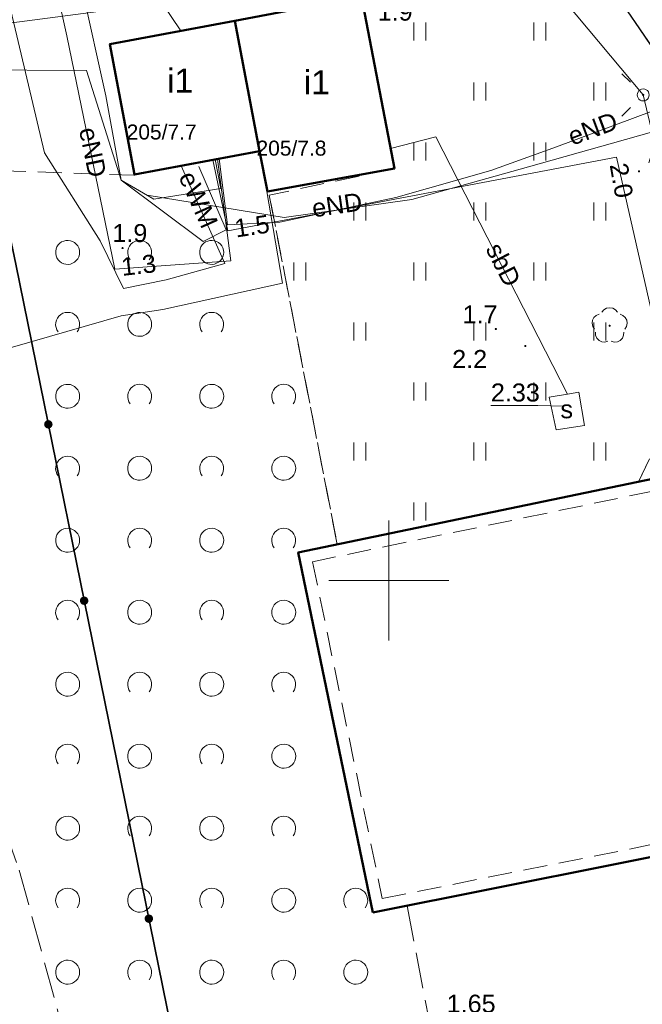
# Model space of a CAD drawing. Extents: x 5479252 to 5479673, y 5984576 to 5984875.
# Tile 17 of 36: x 5479435 to 5479461, y 5984682 to 5984723. Entities that reach past the tile are written whole.
import ezdxf
from ezdxf.enums import TextEntityAlignment as Align

# ---------------------------------------------------------------- set-up
doc = ezdxf.new("R2010")
doc.units = 0
doc.linetypes.add('PRZER2-1', pattern=[1.5, 1, -0.5])
doc.linetypes.add('PRZER3-1', pattern=[2, 1.5, -0.5])
doc.layers.get('0').update_dxf_attribs({"linetype": 'CONTINUOUS'})
for name, color, linetype, lineweight in [('GESBZO', 7, 'CONTINUOUS', 50), ('GESBZO_O', 7, 'CONTINUOUS', 50), ('GSLKOG', 7, 'CONTINUOUS', 35), ('GSLKRW', 7, 'CONTINUOUS', 25), ('GSPWPN', 7, 'CONTINUOUS', 13), ('GSPWPN_O', 7, 'CONTINUOUS', 13), ('GSPWPS_O', 7, 'CONTINUOUS', 13), ('GSSBUD', 7, 'CONTINUOUS', 50), ('GSSKOA', 7, 'CONTINUOUS', 18), ('GSSOTW', 7, 'CONTINUOUS', 18), ('GSSUTR', 7, 'CONTINUOUS', 18), ('GSSZAD', 7, 'CONTINUOUS', 18), ('GULSPR', 7, 'CONTINUOUS', 18), ('GULSPR_O', 7, 'CONTINUOUS', 18), ('GUPELA', 7, 'CONTINUOUS', 18), ('GUPPRZ_O', 7, 'CONTINUOUS', 18), ('GUSSUT', 7, 'CONTINUOUS', 18), ('GUSSUT_O', 7, 'CONTINUOUS', 18)]:
    doc.layers.add(name, color=color, linetype=linetype, lineweight=lineweight)
for name, color, linetype, lineweight, true_color in [('GSPRDL', 7, 'CONTINUOUS', 18, 0x008000), ('GULEPR', 1, 'CONTINUOUS', 18, 0xff0000), ('GULEPR_O', 1, 'CONTINUOUS', 18, 0xff0000), ('GULWPR', 5, 'CONTINUOUS', 18, 0x0000ff), ('Ramka sekcyjna', 7, 'CONTINUOUS', 18, 0xa5007c)]:
    doc.layers.add(name, color=color, linetype=linetype, lineweight=lineweight, true_color=true_color)
doc.styles.add('Arial', font='arial.ttf')

# ---------------------------------------------------------------- blocks, each defined once
blk = doc.blocks.new('GSPRDL1')
blk.add_hatch(color=0).paths.add_polyline_path([(0, -0.045), (0.013906, -0.042798), (0.02645, -0.036406), (0.036406, -0.02645), (0.042798, -0.013906), (0.045, 0), (0.042798, 0.013906), (0.036406, 0.02645), (0.02645, 0.036406), (0.013906, 0.042798), (0, 0.045), (-0.013906, 0.042798), (-0.02645, 0.036406), (-0.036406, 0.02645), (-0.042798, 0.013906), (-0.045, 0), (-0.042798, -0.013906), (-0.036406, -0.02645), (-0.02645, -0.036406), (-0.013906, -0.042798)])
at = {"color": 0}
for points in [[(-0.635969, -0.134326), (-0.70458, -0.024001), (-0.731429, 0.103115), (-0.713292, 0.231763), (-0.652348, 0.346501), (-0.55591, 0.433559), (-0.435555, 0.482485)], [(-0.324277, 0.563333), (-0.240553, 0.662679), (-0.127956, 0.727494), (0, 0.75), (0.127956, 0.727494), (0.240553, 0.662679), (0.324277, 0.563333)], [(0.435555, 0.482485), (0.55591, 0.433559), (0.652348, 0.346501), (0.713292, 0.231763), (0.731429, 0.103115), (0.70458, -0.024001), (0.635969, -0.134326)], [(-0.068773, -0.646351), (-0.194901, -0.677512), (-0.324092, -0.663766), (-0.440839, -0.606763), (-0.531129, -0.513345), (-0.584125, -0.394725), (-0.593465, -0.265141)], [(0.593465, -0.265141), (0.584125, -0.394725), (0.531129, -0.513345), (0.440839, -0.606763), (0.324092, -0.663766), (0.194901, -0.677512), (0.068773, -0.646351)]]:
    blk.add_lwpolyline(points, dxfattribs=at)
blk = doc.blocks.new('GSPWPN1')
blk.add_hatch(color=0).paths.add_polyline_path([(-0.045, 0), (-0.043467, -0.011647), (-0.038971, -0.0225), (-0.03182, -0.03182), (-0.0225, -0.038971), (-0.011647, -0.043467), (0, -0.045), (0.011647, -0.043467), (0.0225, -0.038971), (0.03182, -0.03182), (0.038971, -0.0225), (0.043467, -0.011647), (0.045, 0), (0.043467, 0.011647), (0.038971, 0.0225), (0.03182, 0.03182), (0.0225, 0.038971), (0.011647, 0.043467), (0, 0.045), (-0.011647, 0.043467), (-0.0225, 0.038971), (-0.03182, 0.03182), (-0.038971, 0.0225), (-0.043467, 0.011647)])
blk = doc.blocks.new('KOLO')
blk.add_hatch(color=0).paths.add_polyline_path([(-0.175, 0), (-0.169037, -0.045293), (-0.151554, -0.0875), (-0.123744, -0.123744), (-0.0875, -0.151554), (-0.045293, -0.169037), (0, -0.175), (0.045293, -0.169037), (0.0875, -0.151554), (0.123744, -0.123744), (0.151554, -0.0875), (0.169037, -0.045293), (0.175, 0), (0.169037, 0.045293), (0.151554, 0.0875), (0.123744, 0.123744), (0.0875, 0.151554), (0.045293, 0.169037), (0, 0.175), (-0.045293, 0.169037), (-0.0875, 0.151554), (-0.123744, 0.123744), (-0.151554, 0.0875), (-0.169037, 0.045293)])
blk = doc.blocks.new('GUPELA1')
at = {"color": 0}
blk.add_lwpolyline([(0, 0.25), (0.064705, 0.241481), (0.125, 0.216506), (0.176777, 0.176777), (0.216506, 0.125), (0.241481, 0.064705), (0.25, 0), (0.241481, -0.064705), (0.216506, -0.125), (0.176777, -0.176777), (0.125, -0.216506), (0.064705, -0.241481), (0, -0.25), (-0.064705, -0.241481), (-0.125, -0.216506), (-0.176777, -0.176777), (-0.216506, -0.125), (-0.241481, -0.064705), (-0.25, 0), (-0.241481, 0.064705), (-0.216506, 0.125), (-0.176777, 0.176777), (-0.125, 0.216506), (-0.064705, 0.241481)], close=True, dxfattribs=at)
blk = doc.blocks.new('GUPELA2')
blk.add_hatch(color=0).paths.add_polyline_path([(-0.001087, 0.044987), (0.011881, 0.043403), (0.021281, 0.03965), (0.030065, 0.033482), (0.038133, 0.023893), (0.043117, 0.012881), (0.044986, 0.001113), (0.044323, -0.007777), (0.040557, -0.019497), (0.033417, -0.030138), (0.024849, -0.037517), (0.013788, -0.042836), (0.002013, -0.044955), (-0.00982, -0.043916), (-0.020466, -0.040077), (-0.029541, -0.033946), (-0.036867, -0.025804), (-0.04187, -0.01649), (-0.04461, -0.005909), (-0.044532, 0.006476), (-0.041285, 0.017903), (-0.034764, 0.028574), (-0.024479, 0.03776), (-0.013449, 0.042943)])
at = {"color": 0}
for points in [[(-0.883883, 0.883883), (-0.53033, 0.53033)], [(0.883883, 0.883883), (0.53033, 0.53033)], [(-0.883883, -0.883883), (-0.53033, -0.53033)], [(0.883883, -0.883883), (0.53033, -0.53033)]]:
    blk.add_lwpolyline(points, dxfattribs=at)
blk = doc.blocks.new('GSSUTR1')
at = {"color": 0}
for points in [[(-0.25666, 0.36165), (-0.25666, -0.38835)], [(0.24334, -0.38835), (0.24334, 0.36165)]]:
    blk.add_lwpolyline(points, dxfattribs=at)
blk = doc.blocks.new('GSSZAD1')
at = {"color": 0}
blk.add_lwpolyline([(0.5, 0), (0.490964, 0.094626), (0.464184, 0.185831), (0.420627, 0.27032), (0.361867, 0.34504), (0.290028, 0.407288), (0.207708, 0.454816), (0.117879, 0.485906), (0.023791, 0.499434), (-0.071157, 0.494911), (-0.163534, 0.4725), (-0.25, 0.433013), (-0.32743, 0.377875), (-0.393027, 0.309079), (-0.444418, 0.229113), (-0.479746, 0.140866), (-0.497736, 0.047528), (-0.497736, -0.047528), (-0.479746, -0.140866), (-0.444418, -0.229113), (-0.393027, -0.309079), (-0.32743, -0.377875), (-0.25, -0.433013), (-0.163534, -0.4725), (-0.071157, -0.494911), (0.023791, -0.499434), (0.117879, -0.485906), (0.207708, -0.454816), (0.290028, -0.407288), (0.361867, -0.34504), (0.420627, -0.27032), (0.464184, -0.185831), (0.490964, -0.094626)], close=True, dxfattribs=at)
blk = doc.blocks.new('GSSZAD2')
at = {"color": 0}
blk.add_lwpolyline([(-0.390312, -0.3125), (-0.445567, -0.226869), (-0.482312, -0.131814), (-0.49902, -0.031282), (-0.494998, 0.070549), (-0.470412, 0.169449), (-0.426283, 0.26131), (-0.364446, 0.342315), (-0.287468, 0.409099), (-0.198548, 0.458889), (-0.10138, 0.489614), (0, 0.5), (0.10138, 0.489614), (0.198548, 0.458889), (0.287468, 0.409099), (0.364446, 0.342315), (0.426283, 0.26131), (0.470412, 0.169449), (0.494998, 0.070549), (0.49902, -0.031282), (0.482312, -0.131814), (0.445567, -0.226869), (0.390312, -0.3125)], dxfattribs=at)

msp = doc.modelspace()

# ---------------------------------------------------------------- linework, layer by layer
at = {"layer": 'GESBZO', "color": 18, "linetype": 'Continuous', "lineweight": 50, "true_color": 0x0a0909, "elevation": 10.18}
for points in [[(5479444.95, 5984716.21), (5479450.23, 5984717.17), (5479448.86, 5984724.34), (5479443.59, 5984723.33), (5479444.61, 5984717.89)], [(5479444.61, 5984717.89), (5479439.4, 5984716.92), (5479438.38, 5984722.36), (5479443.59, 5984723.33)]]:
    msp.add_lwpolyline(points, close=True, dxfattribs=at)
at = {"layer": 'GSLKOG', "color": 7, "linetype": 'Continuous', "lineweight": 35, "elevation": 10.18}
msp.add_lwpolyline([(5479649.722, 5984784.393), (5479652.802, 5984768.298), (5479656.851, 5984747.088), (5479660.404, 5984728.044), (5479664.55, 5984707.111), (5479655.365, 5984705.412), (5479655.826, 5984703.301), (5479649.434, 5984702.226), (5479649.107, 5984704.107), (5479621.936, 5984698.962), (5479600.312, 5984694.73), (5479579.954, 5984690.641), (5479554.53, 5984685.746), (5479528.5, 5984680.448), (5479504.371, 5984675.524), (5479488.009, 5984672.097), (5479485.425, 5984671.551), (5479460.058, 5984666.483), (5479444.82, 5984663.36), (5479442.839, 5984671.983), (5479438.664, 5984692.484), (5479434.46, 5984713.187), (5479431.809, 5984725.807)], dxfattribs=at)
at = {"layer": 'GSLKRW', "color": 7, "linetype": 'Continuous', "lineweight": 25, "elevation": 10.18}
msp.add_lwpolyline([(5479424.718, 5984655.472), (5479423.021, 5984664.977), (5479422.24, 5984668.707), (5479419.797, 5984680.901), (5479415.566, 5984691.784), (5479409.887, 5984703.82), (5479407.105, 5984707.236), (5479404.705, 5984710.536), (5479403.813, 5984711.925), (5479403.681, 5984713.743), (5479404.011, 5984715.66), (5479404.684, 5984717.347), (5479405.423, 5984718.252, -0.189425), (5479410.415, 5984721.455), (5479423.059, 5984724.142), (5479444.185, 5984728.163), (5479448.885, 5984729.13), (5479452.482, 5984728.655), (5479458.489, 5984725.872), (5479461.883, 5984720.884)], format="xyb", dxfattribs=at)
at = {"layer": 'GSSBUD', "color": 7, "linetype": 'Continuous', "lineweight": 50, "elevation": 10.18}
msp.add_lwpolyline([(5479449.34, 5984686.16), (5479464.51, 5984689.2), (5479461.39, 5984704.32), (5479446.23, 5984701.17)], close=True, dxfattribs=at)
at = {"layer": 'GSSBUD', "color": 7, "linetype": 'PRZER2-1', "lineweight": 18, "elevation": 10.18}
msp.add_lwpolyline([(5479449.729, 5984686.748), (5479463.919, 5984689.591), (5479461.002, 5984703.729), (5479446.821, 5984700.782)], close=True, dxfattribs=at)
at = {"layer": 'GSSKOA', "color": 7, "linetype": 'PRZER3-1', "lineweight": 18, "elevation": 10.18}
msp.add_lwpolyline([(5479458.489, 5984725.872), (5479461.883, 5984720.884)], dxfattribs=at)
at = {"layer": 'GSSOTW', "color": 7, "linetype": 'PRZER3-1', "lineweight": 18, "elevation": 10.18}
msp.add_lwpolyline([(5479450.758, 5984686.444), (5479451.66, 5984681.74), (5479453.87, 5984670.64), (5479470.949, 5984673.986), (5479468.371, 5984687.189), (5479467.19, 5984693.61), (5479464.88, 5984697.4), (5479462.57, 5984708.69), (5479460.402, 5984704.115), (5479461.39, 5984704.32), (5479464.51, 5984689.2)], close=True, dxfattribs=at)
at = {"layer": 'GSSUTR', "color": 7, "linetype": 'PRZER2-1', "lineweight": 18, "elevation": 10.1}
for points in [[(5479460.402, 5984704.115), (5479462.57, 5984708.69), (5479460.836, 5984717.403), (5479461.883, 5984720.884), (5479458.489, 5984725.872), (5479452.482, 5984728.655), (5479448.885, 5984729.13)], [(5479448.86, 5984724.34), (5479450.23, 5984717.17), (5479445.02, 5984716.06), (5479447.85, 5984701.507), (5479460.402, 5984704.115)]]:
    msp.add_lwpolyline(points, dxfattribs=at)
at = {"layer": 'GSSZAD', "color": 7, "linetype": 'PRZER2-1', "lineweight": 18, "elevation": 10.1}
for points in [[(5479439.37, 5984716.89), (5479432.62, 5984717.12), (5479428.22, 5984710.52), (5479427.23, 5984701.26), (5479432.3, 5984685.51), (5479435.36, 5984669.05), (5479444.44, 5984663.25), (5479460.058, 5984666.483), (5479485.425, 5984671.551), (5479488.009, 5984672.097), (5479486.357, 5984677.024), (5479470.949, 5984673.986)], [(5479450.753, 5984686.443), (5479449.34, 5984686.16), (5479446.23, 5984701.17), (5479447.85, 5984701.507), (5479445.02, 5984716.06)]]:
    msp.add_lwpolyline(points, dxfattribs=at)
at = {"layer": 'GULEPR', "color": 1, "linetype": 'Continuous', "lineweight": 18, "true_color": 0xff0000, "elevation": 10.14}
for points in [[(5479294.48, 5984868.57), (5479313.62, 5984844.51), (5479319.33, 5984838.04), (5479321.66, 5984837.99), (5479337.53, 5984818.34), (5479342.75, 5984809.93), (5479343.93, 5984807.31), (5479356.13, 5984791.47), (5479359.41, 5984787.93), (5479366.27, 5984779.39), (5479386.25, 5984751), (5479403.07, 5984730.06), (5479407.56, 5984730.25), (5479419.21, 5984731.54), (5479431.73, 5984733.93), (5479432.49, 5984731.13), (5479433.75, 5984725.83), (5479435.65, 5984717.82), (5479437.97, 5984714.16)], [(5479442.866, 5984717.565), (5479443.423, 5984713.326), (5479438.588, 5984712.971), (5479436.59, 5984722.697), (5479434.443, 5984732.349), (5479433.958, 5984734.664), (5479430.411, 5984734.608), (5479428.694, 5984740.824), (5479433.528, 5984741.853)], [(5479617.529, 5984713.452), (5479619.882, 5984702.027), (5479602.247, 5984698.775), (5479590.346, 5984696.507), (5479569.568, 5984691.774), (5479568.812, 5984691.662), (5479564.136, 5984691.242), (5479540.026, 5984686.454), (5479514.207, 5984681.021), (5479501.914, 5984678.193), (5479489.033, 5984675.981), (5479470.285, 5984671.365), (5479468.064, 5984673.027), (5479467.345, 5984679.131), (5479465.805, 5984692.516), (5479465.217, 5984697.697), (5479463.873, 5984706.406), (5479462.053, 5984714.106), (5479460.597, 5984720.239), (5479457.376, 5984724.096), (5479450.712, 5984728.016), (5479445.475, 5984728.016), (5479444.551, 5984733.869), (5479443.674, 5984736.142)], [(5479434.91, 5984734.778), (5479436.234, 5984729.103), (5479438.208, 5984720.194), (5479438.85, 5984716.69)], [(5479441.342, 5984722.912), (5479440.562, 5984724.067), (5479433.981, 5984723.199), (5479423.536, 5984722.359), (5479417.936, 5984721.827), (5479412.223, 5984720.343), (5479407.155, 5984718.523), (5479399.594, 5984714.322), (5479388.365, 5984707.686), (5479386.69, 5984708.806), (5479382.284, 5984718.457), (5479379.932, 5984723.647), (5479379.148, 5984723.908), (5479377.99, 5984722.05), (5479376.195, 5984721.81)], [(5479475.17, 5984723.508), (5479470.557, 5984722.655), (5479464.253, 5984720.785), (5479456.991, 5984718.078), (5479454.247, 5984717.088), (5479450.289, 5984715.968), (5479445.454, 5984714.941), (5479443.274, 5984714.823), (5479442.935, 5984717.578)], [(5479476.881, 5984723.367), (5479472.422, 5984721.934), (5479465.428, 5984719.955), (5479455.82, 5984717.242), (5479450.954, 5984715.885), (5479445.639, 5984715.126), (5479439.939, 5984716.059), (5479438.85, 5984716.69)], [(5479438.85, 5984716.69), (5479437.4, 5984721.25), (5479432.44, 5984721.29), (5479427.16, 5984721.53), (5479412.86, 5984719.86), (5479410.78, 5984719.17), (5479405.79, 5984716.66), (5479396.66, 5984711.78), (5479378.5, 5984700.05), (5479383.15, 5984694.41), (5479381.76, 5984693.11), (5479380.35, 5984693.42), (5479380.03, 5984695.75), (5479379.89, 5984695.95)], [(5479444.703, 5984717.43), (5479445.571, 5984712.391), (5479440.586, 5984711.289), (5479438.85, 5984711.028), (5479429.777, 5984708.415), (5479426.996, 5984707.462), (5479427.761, 5984702.198), (5479428.564, 5984696.728), (5479429.609, 5984692.042), (5479431.028, 5984686.031), (5479432.26, 5984680.748), (5479433.511, 5984676.398), (5479434.033, 5984673.972), (5479434.612, 5984671.227), (5479434.948, 5984666.71), (5479435.359, 5984659.634), (5479435.402, 5984659.255), (5479435.583, 5984657.655), (5479436.179, 5984655.039)], [(5479438.85, 5984716.69), (5479440.208, 5984715.887), (5479442.996, 5984716.345), (5479442.769, 5984717.547)], [(5479483.64, 5984696.95), (5479466.34, 5984693.55), (5479464.98, 5984693.4), (5479459.49, 5984717.64), (5479443.29, 5984714.57), (5479442.67, 5984717.53)], [(5479437.97, 5984714.16), (5479438.943, 5984712.165), (5479440.723, 5984712.527), (5479443.166, 5984713.206), (5479441.344, 5984717.282)], [(5479442.08, 5984717.25), (5479443.22, 5984714.62), (5479442.27, 5984714.13), (5479438.85, 5984716.69)]]:
    msp.add_lwpolyline(points, dxfattribs=at)
at = {"layer": 'GULSPR', "color": 7, "linetype": 'Continuous', "lineweight": 18, "elevation": 10.14}
msp.add_lwpolyline([(5479457.45, 5984707.772), (5479451.956, 5984718.485), (5479450.07, 5984718.005)], dxfattribs=at)
at = {"layer": 'GULWPR', "color": 5, "linetype": 'PRZER3-1', "lineweight": 18, "true_color": 0x0000ff, "elevation": 10.14}
msp.add_lwpolyline([(5479393.099, 5984733.301), (5479405.881, 5984714.726), (5479418.195, 5984717.338), (5479431.997, 5984695.328), (5479434.599, 5984687.929), (5479438.328, 5984674.361), (5479440.234, 5984665.962), (5479441.897, 5984657.162), (5479443.685, 5984644.878), (5479444.012, 5984633.267), (5479444.124, 5984627.399), (5479444.441, 5984622.269), (5479444.908, 5984614.437), (5479447.332, 5984583.484), (5479447.464, 5984575.772)], dxfattribs=at)
at = {"layer": 'GUPPRZ_O', "color": 7, "linetype": 'Continuous', "lineweight": 13, "elevation": 10.8, "flags": 128}
msp.add_lwpolyline([(5479457.31, 5984707.27), (5479456.212, 5984707.29), (5479454.252, 5984707.29)], dxfattribs=at)
at = {"layer": 'GUSSUT', "color": 7, "linetype": 'Continuous', "lineweight": 18, "elevation": 10.14}
msp.add_lwpolyline([(5479456.674, 5984707.639), (5479457.45, 5984707.772), (5479457.919, 5984707.852), (5479458.148, 5984706.46), (5479456.969, 5984706.28)], close=True, dxfattribs=at)
at = {"layer": 'Ramka sekcyjna', "color": 224, "linetype": 'Continuous', "lineweight": 18, "true_color": 0xa5007c}
for p, q in [((5479450, 5984697.5, 100), (5479450, 5984702.5, 100)), ((5479450, 5984697.5, 100), (5479450, 5984702.5, 100)), ((5479452.5, 5984700, 100), (5479447.5, 5984700, 100)), ((5479452.5, 5984700, 100), (5479447.5, 5984700, 100))]:
    msp.add_line(p, q, dxfattribs=at)

# ---------------------------------------------------------------- block references
at = {"layer": 'GSLKOG', "color": 7, "linetype": 'Continuous', "lineweight": 35}
for p, rotation in [((5479435.816, 5984706.51, 10.18), 101.4784039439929), ((5479435.816, 5984706.51, 10.18), 101.4784039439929), ((5479437.308, 5984699.16, 10.18), 101.4784039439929), ((5479437.308, 5984699.16, 10.18), 101.4784039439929), ((5479440.003, 5984685.908, 10.18), 101.510969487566), ((5479440.003, 5984685.908, 10.18), 101.510969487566)]:
    msp.add_blockref('KOLO', p, dxfattribs=dict(at, rotation=rotation))
at = {"layer": 'GSPRDL', "color": 96, "linetype": 'Continuous', "lineweight": 18, "true_color": 0x008000}
msp.add_blockref('GSPRDL1', (5479459.199, 5984710.617, 10.12), dxfattribs=at)
at = {"layer": 'GSPWPN', "color": 7, "linetype": 'Continuous', "lineweight": 13}
for p in [(5479460.42, 5984717.054, 10.08), (5479438.908, 5984713.855, 10.08), (5479454.458, 5984710.483, 10.08), (5479455.686, 5984709.772, 10.08)]:
    msp.add_blockref('GSPWPN1', p, dxfattribs=at)
at = {"layer": 'GSSUTR', "color": 7, "linetype": 'Continuous', "lineweight": 18}
for p in [(5479451.295, 5984722.894, 10.1), (5479456.295, 5984722.894, 10.1), (5479453.795, 5984720.394, 10.1), (5479458.795, 5984720.394, 10.1), (5479451.295, 5984717.894, 10.1), (5479456.295, 5984717.894, 10.1), (5479448.795, 5984715.394, 10.1), (5479453.795, 5984715.394, 10.1), (5479458.795, 5984715.394, 10.1), (5479446.295, 5984712.894, 10.1), (5479451.295, 5984712.894, 10.1), (5479456.295, 5984712.894, 10.1), (5479448.795, 5984710.394, 10.1), (5479453.795, 5984710.394, 10.1), (5479458.795, 5984710.394, 10.1), (5479451.295, 5984707.894, 10.1), (5479456.295, 5984707.894, 10.1), (5479448.795, 5984705.394, 10.1), (5479453.795, 5984705.394, 10.1), (5479458.795, 5984705.394, 10.1), (5479451.295, 5984702.894, 10.1)]:
    msp.add_blockref('GSSUTR1', p, dxfattribs=at)
at = {"layer": 'GSSZAD', "color": 7, "linetype": 'Continuous', "lineweight": 18}
for name, p in [('GSSZAD1', (5479436.62, 5984713.677, 10.1)), ('GSSZAD2', (5479439.62, 5984713.677, 10.1)), ('GSSZAD1', (5479442.62, 5984713.677, 10.1)), ('GSSZAD2', (5479436.62, 5984710.677, 10.1)), ('GSSZAD1', (5479439.62, 5984710.677, 10.1)), ('GSSZAD2', (5479442.62, 5984710.677, 10.1)), ('GSSZAD1', (5479436.62, 5984707.677, 10.1)), ('GSSZAD2', (5479439.62, 5984707.677, 10.1)), ('GSSZAD1', (5479442.62, 5984707.677, 10.1)), ('GSSZAD2', (5479445.62, 5984707.677, 10.1)), ('GSSZAD2', (5479436.62, 5984704.677, 10.1)), ('GSSZAD1', (5479439.62, 5984704.677, 10.1)), ('GSSZAD2', (5479442.62, 5984704.677, 10.1)), ('GSSZAD1', (5479445.62, 5984704.677, 10.1)), ('GSSZAD1', (5479436.62, 5984701.677, 10.1)), ('GSSZAD2', (5479439.62, 5984701.677, 10.1)), ('GSSZAD1', (5479442.62, 5984701.677, 10.1)), ('GSSZAD2', (5479445.62, 5984701.677, 10.1)), ('GSSZAD2', (5479436.62, 5984698.677, 10.1)), ('GSSZAD1', (5479439.62, 5984698.677, 10.1)), ('GSSZAD2', (5479442.62, 5984698.677, 10.1)), ('GSSZAD1', (5479445.62, 5984698.677, 10.1)), ('GSSZAD1', (5479436.62, 5984695.677, 10.1)), ('GSSZAD2', (5479439.62, 5984695.677, 10.1)), ('GSSZAD1', (5479442.62, 5984695.677, 10.1)), ('GSSZAD2', (5479445.62, 5984695.677, 10.1)), ('GSSZAD2', (5479436.62, 5984692.677, 10.1)), ('GSSZAD1', (5479439.62, 5984692.677, 10.1)), ('GSSZAD2', (5479442.62, 5984692.677, 10.1)), ('GSSZAD1', (5479445.62, 5984692.677, 10.1)), ('GSSZAD1', (5479436.62, 5984689.677, 10.1)), ('GSSZAD2', (5479439.62, 5984689.677, 10.1)), ('GSSZAD1', (5479442.62, 5984689.677, 10.1)), ('GSSZAD2', (5479445.62, 5984689.677, 10.1)), ('GSSZAD2', (5479436.62, 5984686.677, 10.1)), ('GSSZAD1', (5479439.62, 5984686.677, 10.1)), ('GSSZAD2', (5479442.62, 5984686.677, 10.1)), ('GSSZAD1', (5479445.62, 5984686.677, 10.1)), ('GSSZAD2', (5479448.62, 5984686.677, 10.1)), ('GSSZAD1', (5479436.62, 5984683.677, 10.1)), ('GSSZAD2', (5479439.62, 5984683.677, 10.1)), ('GSSZAD1', (5479442.62, 5984683.677, 10.1)), ('GSSZAD2', (5479445.62, 5984683.677, 10.1)), ('GSSZAD1', (5479448.62, 5984683.677, 10.1))]:
    msp.add_blockref(name, p, dxfattribs=at)
at = {"layer": 'GUPELA', "color": 7, "linetype": 'Continuous', "lineweight": 18}
for name in ['GUPELA2', 'GUPELA1']:
    msp.add_blockref(name, (5479460.597, 5984720.239, 10.16), dxfattribs=at)

# ---------------------------------------------------------------- texts
at = {"layer": 'GESBZO_O', "color": 7, "linetype": 'Continuous', "lineweight": 0, "style": 'Arial'}
for p in [(5479440.762, 5984720.335, 10.8), (5479446.456, 5984720.267, 10.8)]:
    msp.add_text('i1', height=1, dxfattribs=at).set_placement(p)
at = {"layer": 'GESBZO_O', "color": 5, "linetype": 'Continuous', "lineweight": 0, "true_color": 0x0000ff, "style": 'Arial'}
for s, p in [('205/7.7', (5479440.536, 5984718.38, 10.8)), ('205/7.8', (5479445.945, 5984717.708, 10.8))]:
    msp.add_text(s, height=0.625, dxfattribs=at).set_placement(p, align=Align.CENTER)
at = {"layer": 'GSPWPN_O', "color": 7, "linetype": 'Continuous', "lineweight": 0, "style": 'Arial'}
for s, p in [('1.9', (5479449.537, 5984723.334, 10.8)), ('1.9', (5479438.484, 5984714.105, 10.8)), ('1.7', (5479453.072, 5984710.714, 10.8)), ('2.2', (5479452.639, 5984708.858, 10.8))]:
    msp.add_text(s, height=0.75, rotation=360, dxfattribs=at).set_placement(p)
at = {"layer": 'GSPWPS_O', "color": 7, "linetype": 'Continuous', "lineweight": 0, "style": 'Arial'}
msp.add_text('1.65', height=0.75, dxfattribs=at).set_placement((5479452.41, 5984681.99, 10.8))
at = {"layer": 'GULEPR_O', "color": 1, "linetype": 'Continuous', "lineweight": 0, "true_color": 0xff0000, "style": 'Arial'}
for s, rotation, p in [('eND', 20.443, (5479458.624, 5984718.484, 10.8)), ('eND', 281.6057, (5479437.302, 5984717.775, 10.8)), ('eWM', 294.0959, (5479441.726, 5984715.721, 10.8)), ('eND', 8.1618, (5479447.896, 5984715.284, 10.8))]:
    msp.add_text(s, height=0.75, rotation=rotation, dxfattribs=at).set_placement(p, align=Align.CENTER)
at = {"layer": 'GULSPR_O', "color": 7, "linetype": 'Continuous', "lineweight": 0, "style": 'Arial'}
msp.add_text('sbD', height=0.75, rotation=297.15, dxfattribs=at).set_placement((5479454.442, 5984712.995, 10.8), align=Align.CENTER)
at = {"layer": 'GUPPRZ_O', "color": 1, "linetype": 'Continuous', "lineweight": 0, "true_color": 0xff0000, "style": 'Arial'}
for s, rotation, p in [('2.0', 280.0813, (5479459.197, 5984717.327, 10.8)), ('1.5', 8.4701, (5479443.637, 5984714.295, 10.8)), ('1.3', 6.3151, (5479438.896, 5984712.696, 10.8))]:
    msp.add_text(s, height=0.75, rotation=rotation, dxfattribs=at).set_placement(p)
at = {"layer": 'GUPPRZ_O', "color": 7, "linetype": 'Continuous', "lineweight": 0, "style": 'Arial'}
msp.add_text('2.33', height=0.75, rotation=360, dxfattribs=at).set_placement((5479454.252, 5984707.462, 10.8))
at = {"layer": 'GUSSUT_O', "color": 7, "linetype": 'Continuous', "lineweight": 0, "style": 'Arial'}
msp.add_text('s', height=0.75, dxfattribs=at).set_placement((5479457.411, 5984706.763, 10.8), align=Align.CENTER)

doc.saveas('drawing.dxf')
